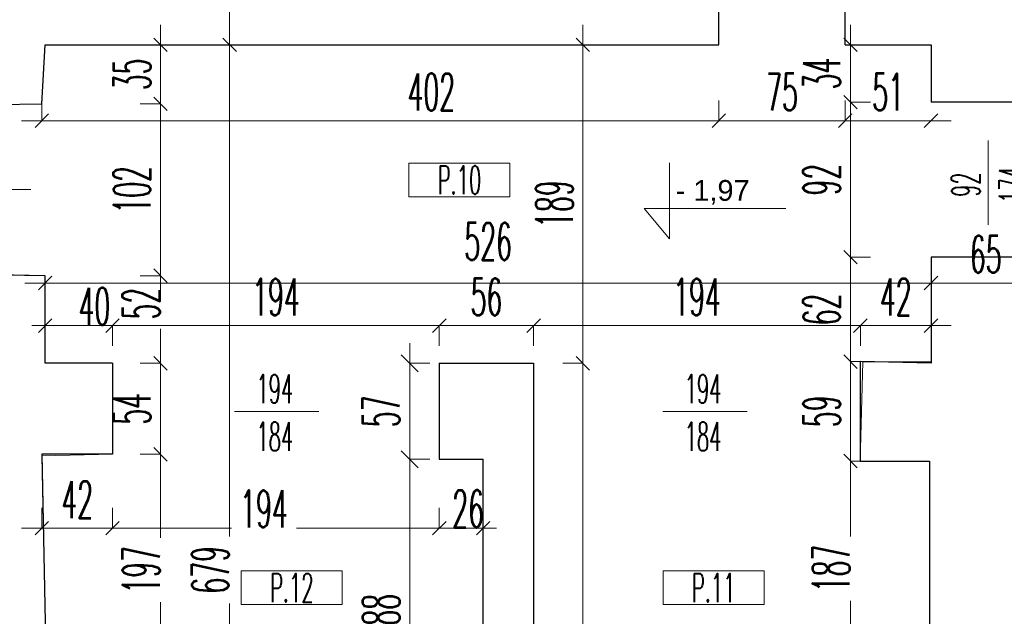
# Model space of a CAD drawing. Header units: millimetres. Extents: x -5207 to 173417, y -28809 to -6400.
# Tile 35 of 256: x -615 to -31, y -12500 to -12146. Entities that reach past the tile are written whole.
import ezdxf

# ---------------------------------------------------------------- set-up
doc = ezdxf.new("R2010")
doc.units = ezdxf.units.MM
for name, color, linetype, lineweight in [('mr_cienka', 4, 'Continuous', 13), ('mr_obliczanie_powierzchni', 4, 'Continuous', 15), ('mr_opis', 6, 'Continuous', 9), ('mr_otwory', 6, 'Continuous', 9), ('mr_wymiar', 3, 'Continuous', 9), ('mr_ściany', 7, 'Continuous', 30)]:
    doc.layers.add(name, color=color, linetype=linetype, lineweight=lineweight)
doc.styles.add('TABELKA', font='arial.ttf')
doc.styles.add('WYM', font='simplex.shx', dxfattribs={"width": 0.5})
doc.dimstyles.new('1do100', dxfattribs={"dimscale": 2, "dimtxt": 12, "dimasz": 5, "dimexe": 0, "dimexo": 0, "dimgap": 3, "dimtad": 1, "dimdec": 0, "dimrnd": 0.5, "dimdsep": 46, "dimtxsty": 'WYM', "dimblk": 'OBLIQUE', "dimcen": 1.2, "dimdle": 6, "dimclrd": 256, "dimclre": 250, "dimclrt": 4, "dimadec": 1, "dimazin": 0, "dimtfac": 1, "dimtdec": 0, "dimtix": 1, "dimtmove": 2, "dimatfit": 3, "dimldrblk": 'NONE', "dimfxl": 1, "dimfxlon": 1, "dimtolj": 1, "dimtzin": 0, "dimlwd": -1, "dimlwe": 0, "dimarcsym": 0})

# ---------------------------------------------------------------- blocks, each defined once
blk = doc.blocks.new('_Oblique')
at = {"color": 0, "linetype": 'ByBlock', "lineweight": -2}
blk.add_line((-0.5, -0.5), (0.5, 0.5), dxfattribs=at)
blk = doc.blocks.new('*D5580')
at = {"layer": 'Defpoints', "color": 0, "ltscale": 2, "transparency": 16777216}
for p in [(-490.82, -12070.27), (-490.82, -12161.27), (-490.82, -12161.27)]:
    blk.add_point(p, dxfattribs=at)
at = {"layer": 'mr_wymiar', "ltscale": 2, "transparency": 16777216}
blk.add_line((-490.82, -12058.27), (-490.82, -12173.27), dxfattribs=at)
at = {"layer": 'mr_wymiar', "color": 250, "lineweight": 0, "ltscale": 2, "transparency": 16777216}
for p, q in [((-490.82, -12070.27), (-490.82, -12070.27)), ((-490.82, -12161.27), (-490.82, -12161.27))]:
    blk.add_line(p, q, dxfattribs=at)
at = {"layer": 'mr_wymiar', "ltscale": 2, "transparency": 16777216, "xscale": 8, "yscale": 8, "zscale": 8}
for p, rotation in [((-490.82, -12070.27), 90), ((-490.82, -12161.27), 270)]:
    blk.add_blockref('_Oblique', p, dxfattribs=dict(at, rotation=rotation))
at = {"layer": 'mr_wymiar', "color": 4, "ltscale": 2, "transparency": 16777216, "insert": (-507.82, -12115.77), "char_height": 22, "attachment_point": 5, "rotation": 90, "style": 'WYM'}
blk.add_mtext('\\A1;91', dxfattribs=at)
blk = doc.blocks.new('_None')
blk = doc.blocks.new('*D5581')
at = {"layer": 'Defpoints', "color": 0, "ltscale": 2, "transparency": 16777216}
for p in [(-490.82, -12161.27), (-490.82, -12840.27), (-490.82, -12840.27)]:
    blk.add_point(p, dxfattribs=at)
at = {"layer": 'mr_wymiar', "ltscale": 2, "transparency": 16777216}
for p, q in [((-490.82, -12149.27), (-490.82, -12453)), ((-490.82, -12852.27), (-490.82, -12492.77))]:
    blk.add_line(p, q, dxfattribs=at)
at = {"layer": 'mr_wymiar', "color": 250, "lineweight": 0, "ltscale": 2, "transparency": 16777216}
for p, q in [((-490.82, -12161.27), (-490.82, -12161.27)), ((-490.82, -12840.27), (-490.82, -12840.27))]:
    blk.add_line(p, q, dxfattribs=at)
at = {"layer": 'mr_wymiar', "ltscale": 2, "transparency": 16777216, "xscale": 8, "yscale": 8, "zscale": 8}
for p, rotation in [((-490.82, -12161.27), 90), ((-490.82, -12840.27), 270)]:
    blk.add_blockref('_Oblique', p, dxfattribs=dict(at, rotation=rotation))
at = {"layer": 'mr_wymiar', "color": 4, "ltscale": 2, "transparency": 16777216, "insert": (-502.32, -12472.88), "char_height": 22, "attachment_point": 5, "rotation": 90, "style": 'WYM'}
blk.add_mtext('\\A1;679', dxfattribs=at)
blk = doc.blocks.new('*D5582')
at = {"layer": 'Defpoints', "color": 0, "ltscale": 2, "transparency": 16777216}
for p in [(-600.31, -12161.27), (-602.31, -12196.27), (-531.83, -12196.27)]:
    blk.add_point(p, dxfattribs=at)
at = {"layer": 'mr_wymiar', "ltscale": 2, "transparency": 16777216}
blk.add_line((-531.83, -12149.27), (-531.83, -12208.27), dxfattribs=at)
at = {"layer": 'mr_wymiar', "color": 250, "lineweight": 0, "ltscale": 2, "transparency": 16777216}
for p, q in [((-543.83, -12161.27), (-531.83, -12161.27)), ((-543.83, -12196.27), (-531.83, -12196.27))]:
    blk.add_line(p, q, dxfattribs=at)
at = {"layer": 'mr_wymiar', "ltscale": 2, "transparency": 16777216, "xscale": 8, "yscale": 8, "zscale": 8}
for p, rotation in [((-531.83, -12161.27), 90), ((-531.83, -12196.27), 270)]:
    blk.add_blockref('_Oblique', p, dxfattribs=dict(at, rotation=rotation))
at = {"layer": 'mr_wymiar', "color": 4, "ltscale": 2, "transparency": 16777216, "insert": (-548.83, -12178.77), "char_height": 22, "attachment_point": 5, "rotation": 90, "style": 'WYM'}
blk.add_mtext('\\A1;35', dxfattribs=at)
blk = doc.blocks.new('*D5583')
at = {"layer": 'Defpoints', "color": 0, "ltscale": 2, "transparency": 16777216}
for p in [(-602.31, -12196.27), (-600.31, -12298.27), (-531.83, -12298.27)]:
    blk.add_point(p, dxfattribs=at)
at = {"layer": 'mr_wymiar', "ltscale": 2, "transparency": 16777216}
blk.add_line((-531.83, -12184.27), (-531.83, -12310.27), dxfattribs=at)
at = {"layer": 'mr_wymiar', "color": 250, "lineweight": 0, "ltscale": 2, "transparency": 16777216}
for p, q in [((-543.83, -12196.27), (-531.83, -12196.27)), ((-543.83, -12298.27), (-531.83, -12298.27))]:
    blk.add_line(p, q, dxfattribs=at)
at = {"layer": 'mr_wymiar', "ltscale": 2, "transparency": 16777216, "xscale": 8, "yscale": 8, "zscale": 8}
for p, rotation in [((-531.83, -12196.27), 90), ((-531.83, -12298.27), 270)]:
    blk.add_blockref('_Oblique', p, dxfattribs=dict(at, rotation=rotation))
at = {"layer": 'mr_wymiar', "color": 4, "ltscale": 2, "transparency": 16777216, "insert": (-548.83, -12247.27), "char_height": 22, "attachment_point": 5, "rotation": 90, "style": 'WYM'}
blk.add_mtext('\\A1;102', dxfattribs=at)
blk = doc.blocks.new('*D5584')
at = {"layer": 'Defpoints', "color": 0, "ltscale": 2, "transparency": 16777216}
for p in [(-600.31, -12298.27), (-600.31, -12350.27), (-531.83, -12350.27)]:
    blk.add_point(p, dxfattribs=at)
at = {"layer": 'mr_wymiar', "ltscale": 2, "transparency": 16777216}
for p, q in [((-531.83, -12286.27), (-531.83, -12299.93)), ((-531.83, -12362.27), (-531.83, -12329.74))]:
    blk.add_line(p, q, dxfattribs=at)
at = {"layer": 'mr_wymiar', "color": 250, "lineweight": 0, "ltscale": 2, "transparency": 16777216}
for p, q in [((-543.83, -12298.27), (-531.83, -12298.27)), ((-543.83, -12350.27), (-531.83, -12350.27))]:
    blk.add_line(p, q, dxfattribs=at)
at = {"layer": 'mr_wymiar', "ltscale": 2, "transparency": 16777216, "xscale": 8, "yscale": 8, "zscale": 8}
for p, rotation in [((-531.83, -12298.27), 90), ((-531.83, -12350.27), 270)]:
    blk.add_blockref('_Oblique', p, dxfattribs=dict(at, rotation=rotation))
at = {"layer": 'mr_wymiar', "color": 4, "ltscale": 2, "transparency": 16777216, "insert": (-543.33, -12314.84), "char_height": 22, "attachment_point": 5, "rotation": 90, "style": 'WYM'}
blk.add_mtext('\\A1;52', dxfattribs=at)
blk = doc.blocks.new('*D5585')
at = {"layer": 'Defpoints', "color": 0, "ltscale": 2, "transparency": 16777216}
for p in [(-560.31, -12350.27), (-560.31, -12404.27), (-531.83, -12404.27)]:
    blk.add_point(p, dxfattribs=at)
at = {"layer": 'mr_wymiar', "ltscale": 2, "transparency": 16777216}
blk.add_line((-531.83, -12338.27), (-531.83, -12416.27), dxfattribs=at)
at = {"layer": 'mr_wymiar', "color": 250, "lineweight": 0, "ltscale": 2, "transparency": 16777216}
for p, q in [((-543.83, -12350.27), (-531.83, -12350.27)), ((-543.83, -12404.27), (-531.83, -12404.27))]:
    blk.add_line(p, q, dxfattribs=at)
at = {"layer": 'mr_wymiar', "ltscale": 2, "transparency": 16777216, "xscale": 8, "yscale": 8, "zscale": 8}
for p, rotation in [((-531.83, -12350.27), 90), ((-531.83, -12404.27), 270)]:
    blk.add_blockref('_Oblique', p, dxfattribs=dict(at, rotation=rotation))
at = {"layer": 'mr_wymiar', "color": 4, "ltscale": 2, "transparency": 16777216, "insert": (-548.83, -12377.27), "char_height": 22, "attachment_point": 5, "rotation": 90, "style": 'WYM'}
blk.add_mtext('\\A1;54', dxfattribs=at)
blk = doc.blocks.new('*D5586')
at = {"layer": 'Defpoints', "color": 0, "ltscale": 2, "transparency": 16777216}
for p in [(-560.31, -12404.27), (-560.31, -12601.27), (-531.83, -12601.27)]:
    blk.add_point(p, dxfattribs=at)
at = {"layer": 'mr_wymiar', "ltscale": 2, "transparency": 16777216}
for p, q in [((-531.83, -12392.27), (-531.83, -12453.79)), ((-531.83, -12613.27), (-531.83, -12491.98))]:
    blk.add_line(p, q, dxfattribs=at)
at = {"layer": 'mr_wymiar', "color": 250, "lineweight": 0, "ltscale": 2, "transparency": 16777216}
for p, q in [((-543.83, -12404.27), (-531.83, -12404.27)), ((-543.83, -12601.27), (-531.83, -12601.27))]:
    blk.add_line(p, q, dxfattribs=at)
at = {"layer": 'mr_wymiar', "ltscale": 2, "transparency": 16777216, "xscale": 8, "yscale": 8, "zscale": 8}
for p, rotation in [((-531.83, -12404.27), 90), ((-531.83, -12601.27), 270)]:
    blk.add_blockref('_Oblique', p, dxfattribs=dict(at, rotation=rotation))
at = {"layer": 'mr_wymiar', "color": 4, "ltscale": 2, "transparency": 16777216, "insert": (-543.33, -12472.88), "char_height": 22, "attachment_point": 5, "rotation": 90, "style": 'WYM'}
blk.add_mtext('\\A1;197', dxfattribs=at)
blk = doc.blocks.new('*D5594')
at = {"layer": 'Defpoints', "color": 0, "ltscale": 2, "transparency": 16777216}
for p in [(-200.31, -12161.27), (-310.31, -12350.27), (-281.03, -12350.27)]:
    blk.add_point(p, dxfattribs=at)
at = {"layer": 'mr_wymiar', "ltscale": 2, "transparency": 16777216}
blk.add_line((-281.03, -12149.27), (-281.03, -12362.27), dxfattribs=at)
at = {"layer": 'mr_wymiar', "color": 250, "lineweight": 0, "ltscale": 2, "transparency": 16777216}
for p, q in [((-269.03, -12161.27), (-281.03, -12161.27)), ((-293.03, -12350.27), (-281.03, -12350.27))]:
    blk.add_line(p, q, dxfattribs=at)
at = {"layer": 'mr_wymiar', "ltscale": 2, "transparency": 16777216, "xscale": 8, "yscale": 8, "zscale": 8}
for p, rotation in [((-281.03, -12161.27), 90), ((-281.03, -12350.27), 270)]:
    blk.add_blockref('_Oblique', p, dxfattribs=dict(at, rotation=rotation))
at = {"layer": 'mr_wymiar', "color": 4, "ltscale": 2, "transparency": 16777216, "insert": (-298.03, -12255.77), "char_height": 22, "attachment_point": 5, "rotation": 90, "style": 'WYM'}
blk.add_mtext('\\A1;189', dxfattribs=at)
blk = doc.blocks.new('*D5595')
at = {"layer": 'Defpoints', "color": 0, "ltscale": 2, "transparency": 16777216}
for p in [(-310.31, -12350.27), (-310.31, -12840.27), (-281.03, -12840.27)]:
    blk.add_point(p, dxfattribs=at)
at = {"layer": 'mr_wymiar', "ltscale": 2, "transparency": 16777216}
blk.add_line((-281.03, -12338.27), (-281.03, -12852.27), dxfattribs=at)
at = {"layer": 'mr_wymiar', "color": 250, "lineweight": 0, "ltscale": 2, "transparency": 16777216}
for p, q in [((-293.03, -12350.27), (-281.03, -12350.27)), ((-293.03, -12840.27), (-281.03, -12840.27))]:
    blk.add_line(p, q, dxfattribs=at)
at = {"layer": 'mr_wymiar', "ltscale": 2, "transparency": 16777216, "xscale": 8, "yscale": 8, "zscale": 8}
for p, rotation in [((-281.03, -12350.27), 90), ((-281.03, -12840.27), 270)]:
    blk.add_blockref('_Oblique', p, dxfattribs=dict(at, rotation=rotation))
at = {"layer": 'mr_wymiar', "color": 4, "ltscale": 2, "transparency": 16777216, "insert": (-298.03, -12595.27), "char_height": 22, "attachment_point": 5, "rotation": 90, "style": 'WYM'}
blk.add_mtext('\\A1;490', dxfattribs=at)
blk = doc.blocks.new('*D5596')
at = {"layer": 'Defpoints', "color": 0, "ltscale": 2, "transparency": 16777216}
for p in [(-79.78, -12161.27), (-122.2, -12195.27), (-79.78, -12195.27)]:
    blk.add_point(p, dxfattribs=at)
at = {"layer": 'mr_wymiar', "ltscale": 2, "transparency": 16777216}
blk.add_line((-122.2, -12149.27), (-122.2, -12207.27), dxfattribs=at)
at = {"layer": 'mr_wymiar', "color": 250, "lineweight": 0, "ltscale": 2, "transparency": 16777216}
for p, q in [((-110.2, -12161.27), (-122.2, -12161.27)), ((-110.2, -12195.27), (-122.2, -12195.27))]:
    blk.add_line(p, q, dxfattribs=at)
at = {"layer": 'mr_wymiar', "ltscale": 2, "transparency": 16777216, "xscale": 8, "yscale": 8, "zscale": 8}
for p, rotation in [((-122.2, -12161.27), 90), ((-122.2, -12195.27), 270)]:
    blk.add_blockref('_Oblique', p, dxfattribs=dict(at, rotation=rotation))
at = {"layer": 'mr_wymiar', "color": 4, "ltscale": 2, "transparency": 16777216, "insert": (-139.2, -12178.27), "char_height": 22, "attachment_point": 5, "rotation": 90, "style": 'WYM'}
blk.add_mtext('\\A1;34', dxfattribs=at)
blk = doc.blocks.new('*D5597')
at = {"layer": 'Defpoints', "color": 0, "ltscale": 2, "transparency": 16777216}
for p in [(-79.78, -12195.27), (-122.2, -12287.27), (-79.78, -12287.27)]:
    blk.add_point(p, dxfattribs=at)
at = {"layer": 'mr_wymiar', "ltscale": 2, "transparency": 16777216}
blk.add_line((-122.2, -12183.27), (-122.2, -12299.27), dxfattribs=at)
at = {"layer": 'mr_wymiar', "color": 250, "lineweight": 0, "ltscale": 2, "transparency": 16777216}
for p, q in [((-110.2, -12195.27), (-122.2, -12195.27)), ((-110.2, -12287.27), (-122.2, -12287.27))]:
    blk.add_line(p, q, dxfattribs=at)
at = {"layer": 'mr_wymiar', "ltscale": 2, "transparency": 16777216, "xscale": 8, "yscale": 8, "zscale": 8}
for p, rotation in [((-122.2, -12195.27), 90), ((-122.2, -12287.27), 270)]:
    blk.add_blockref('_Oblique', p, dxfattribs=dict(at, rotation=rotation))
at = {"layer": 'mr_wymiar', "color": 4, "ltscale": 2, "transparency": 16777216, "insert": (-139.2, -12241.27), "char_height": 22, "attachment_point": 5, "rotation": 90, "style": 'WYM'}
blk.add_mtext('\\A1;92', dxfattribs=at)
blk = doc.blocks.new('*D5598')
at = {"layer": 'Defpoints', "color": 0, "ltscale": 2, "transparency": 16777216}
for p in [(-74.31, -12287.27), (-122.2, -12349.27), (-116.31, -12349.27)]:
    blk.add_point(p, dxfattribs=at)
at = {"layer": 'mr_wymiar', "ltscale": 2, "transparency": 16777216}
blk.add_line((-122.2, -12275.27), (-122.2, -12361.27), dxfattribs=at)
at = {"layer": 'mr_wymiar', "color": 250, "lineweight": 0, "ltscale": 2, "transparency": 16777216}
for p, q in [((-110.2, -12287.27), (-122.2, -12287.27)), ((-116.31, -12349.27), (-122.2, -12349.27))]:
    blk.add_line(p, q, dxfattribs=at)
at = {"layer": 'mr_wymiar', "ltscale": 2, "transparency": 16777216, "xscale": 8, "yscale": 8, "zscale": 8}
for p, rotation in [((-122.2, -12287.27), 90), ((-122.2, -12349.27), 270)]:
    blk.add_blockref('_Oblique', p, dxfattribs=dict(at, rotation=rotation))
at = {"layer": 'mr_wymiar', "color": 4, "ltscale": 2, "transparency": 16777216, "insert": (-139.2, -12318.27), "char_height": 22, "attachment_point": 5, "rotation": 90, "style": 'WYM'}
blk.add_mtext('\\A1;62', dxfattribs=at)
blk = doc.blocks.new('*D5599')
at = {"layer": 'Defpoints', "color": 0, "ltscale": 2, "transparency": 16777216}
for p in [(-116.31, -12349.27), (-122.2, -12408.27), (-87.72, -12408.27)]:
    blk.add_point(p, dxfattribs=at)
at = {"layer": 'mr_wymiar', "ltscale": 2, "transparency": 16777216}
blk.add_line((-122.2, -12337.27), (-122.2, -12420.27), dxfattribs=at)
at = {"layer": 'mr_wymiar', "color": 250, "lineweight": 0, "ltscale": 2, "transparency": 16777216}
for p, q in [((-116.31, -12349.27), (-122.2, -12349.27)), ((-110.2, -12408.27), (-122.2, -12408.27))]:
    blk.add_line(p, q, dxfattribs=at)
at = {"layer": 'mr_wymiar', "ltscale": 2, "transparency": 16777216, "xscale": 8, "yscale": 8, "zscale": 8}
for p, rotation in [((-122.2, -12349.27), 90), ((-122.2, -12408.27), 270)]:
    blk.add_blockref('_Oblique', p, dxfattribs=dict(at, rotation=rotation))
at = {"layer": 'mr_wymiar', "color": 4, "ltscale": 2, "transparency": 16777216, "insert": (-139.2, -12378.77), "char_height": 22, "attachment_point": 5, "rotation": 90, "style": 'WYM'}
blk.add_mtext('\\A1;59', dxfattribs=at)
blk = doc.blocks.new('*D5600')
at = {"layer": 'Defpoints', "color": 0, "ltscale": 2, "transparency": 16777216}
for p in [(-87.72, -12408.27), (-122.2, -12595.27), (-87.72, -12595.27)]:
    blk.add_point(p, dxfattribs=at)
at = {"layer": 'mr_wymiar', "ltscale": 2, "transparency": 16777216}
for p, q in [((-122.2, -12396.27), (-122.2, -12452.98)), ((-122.2, -12607.27), (-122.2, -12491.17))]:
    blk.add_line(p, q, dxfattribs=at)
at = {"layer": 'mr_wymiar', "color": 250, "lineweight": 0, "ltscale": 2, "transparency": 16777216}
for p, q in [((-110.2, -12408.27), (-122.2, -12408.27)), ((-110.2, -12595.27), (-122.2, -12595.27))]:
    blk.add_line(p, q, dxfattribs=at)
at = {"layer": 'mr_wymiar', "ltscale": 2, "transparency": 16777216, "xscale": 8, "yscale": 8, "zscale": 8}
for p, rotation in [((-122.2, -12408.27), 90), ((-122.2, -12595.27), 270)]:
    blk.add_blockref('_Oblique', p, dxfattribs=dict(at, rotation=rotation))
at = {"layer": 'mr_wymiar', "color": 4, "ltscale": 2, "transparency": 16777216, "insert": (-133.7, -12472.07), "char_height": 22, "attachment_point": 5, "rotation": 90, "style": 'WYM'}
blk.add_mtext('\\A1;187', dxfattribs=at)
blk = doc.blocks.new('*D5603')
at = {"layer": 'Defpoints', "color": 0, "ltscale": 2, "transparency": 16777216}
for p in [(-602.31, -12404.27), (-560.31, -12404.27), (-560.31, -12448.15)]:
    blk.add_point(p, dxfattribs=at)
at = {"layer": 'mr_wymiar', "color": 250, "lineweight": 0, "ltscale": 2, "transparency": 16777216}
for p, q in [((-602.31, -12436.15), (-602.31, -12448.15)), ((-560.31, -12436.15), (-560.31, -12448.15))]:
    blk.add_line(p, q, dxfattribs=at)
at = {"layer": 'mr_wymiar', "ltscale": 2, "transparency": 16777216}
blk.add_line((-614.31, -12448.15), (-548.31, -12448.15), dxfattribs=at)
at = {"layer": 'mr_wymiar', "ltscale": 2, "transparency": 16777216, "xscale": 8, "yscale": 8, "zscale": 8, "rotation": 180}
blk.add_blockref('_Oblique', (-602.31, -12448.15), dxfattribs=at)
at = {"layer": 'mr_wymiar', "ltscale": 2, "transparency": 16777216, "xscale": 8, "yscale": 8, "zscale": 8}
blk.add_blockref('_Oblique', (-560.31, -12448.15), dxfattribs=at)
at = {"layer": 'mr_wymiar', "color": 4, "ltscale": 2, "transparency": 16777216, "insert": (-581.31, -12431.15), "char_height": 22, "attachment_point": 5, "style": 'WYM'}
blk.add_mtext('\\A1;42', dxfattribs=at)
blk = doc.blocks.new('*D5604')
at = {"layer": 'Defpoints', "color": 0, "ltscale": 2, "transparency": 16777216}
for p in [(-560.31, -12404.27), (-366.31, -12407.27), (-366.31, -12448.15)]:
    blk.add_point(p, dxfattribs=at)
at = {"layer": 'mr_wymiar', "color": 250, "lineweight": 0, "ltscale": 2, "transparency": 16777216}
for p, q in [((-560.31, -12436.15), (-560.31, -12448.15)), ((-366.31, -12436.15), (-366.31, -12448.15))]:
    blk.add_line(p, q, dxfattribs=at)
at = {"layer": 'mr_wymiar', "ltscale": 2, "transparency": 16777216}
for p, q in [((-572.31, -12448.15), (-489.76, -12448.15)), ((-354.31, -12448.15), (-451.04, -12448.15))]:
    blk.add_line(p, q, dxfattribs=at)
at = {"layer": 'mr_wymiar', "ltscale": 2, "transparency": 16777216, "xscale": 8, "yscale": 8, "zscale": 8, "rotation": 180}
blk.add_blockref('_Oblique', (-560.31, -12448.15), dxfattribs=at)
at = {"layer": 'mr_wymiar', "ltscale": 2, "transparency": 16777216, "xscale": 8, "yscale": 8, "zscale": 8}
blk.add_blockref('_Oblique', (-366.31, -12448.15), dxfattribs=at)
at = {"layer": 'mr_wymiar', "color": 4, "ltscale": 2, "transparency": 16777216, "insert": (-470.4, -12436.65), "char_height": 22, "attachment_point": 5, "style": 'WYM'}
blk.add_mtext('\\A1;194', dxfattribs=at)
blk = doc.blocks.new('*D5605')
at = {"layer": 'Defpoints', "color": 0, "ltscale": 2, "transparency": 16777216}
for p in [(-366.31, -12407.27), (-340.31, -12407.27), (-340.31, -12448.15)]:
    blk.add_point(p, dxfattribs=at)
at = {"layer": 'mr_wymiar', "color": 250, "lineweight": 0, "ltscale": 2, "transparency": 16777216}
for p, q in [((-366.31, -12436.15), (-366.31, -12448.15)), ((-340.31, -12436.15), (-340.31, -12448.15))]:
    blk.add_line(p, q, dxfattribs=at)
at = {"layer": 'mr_wymiar', "ltscale": 2, "transparency": 16777216}
for p, q in [((-366.31, -12448.15), (-374.31, -12448.15)), ((-366.31, -12448.15), (-340.31, -12448.15)), ((-340.31, -12448.15), (-332.31, -12448.15))]:
    blk.add_line(p, q, dxfattribs=at)
at = {"layer": 'mr_wymiar', "ltscale": 2, "transparency": 16777216, "xscale": 8, "yscale": 8, "zscale": 8}
blk.add_blockref('_Oblique', (-366.31, -12448.15), dxfattribs=at)
at = {"layer": 'mr_wymiar', "ltscale": 2, "transparency": 16777216, "xscale": 8, "yscale": 8, "zscale": 8, "rotation": 180}
blk.add_blockref('_Oblique', (-340.31, -12448.15), dxfattribs=at)
at = {"layer": 'mr_wymiar', "color": 4, "ltscale": 2, "transparency": 16777216, "insert": (-349.18, -12436.65), "char_height": 22, "attachment_point": 5, "style": 'WYM'}
blk.add_mtext('\\A1;26', dxfattribs=at)
blk = doc.blocks.new('*D5624')
at = {"layer": 'Defpoints', "color": 0, "ltscale": 2, "transparency": 16777216}
for p in [(-600.31, -12302.61), (-74.31, -12302.61), (-74.31, -12302.61)]:
    blk.add_point(p, dxfattribs=at)
at = {"layer": 'mr_wymiar', "ltscale": 2, "transparency": 16777216}
blk.add_line((-612.31, -12302.61), (-62.31, -12302.61), dxfattribs=at)
at = {"layer": 'mr_wymiar', "ltscale": 2, "transparency": 16777216, "xscale": 8, "yscale": 8, "zscale": 8, "rotation": 180}
blk.add_blockref('_Oblique', (-600.31, -12302.61), dxfattribs=at)
at = {"layer": 'mr_wymiar', "ltscale": 2, "transparency": 16777216, "xscale": 8, "yscale": 8, "zscale": 8}
blk.add_blockref('_Oblique', (-74.31, -12302.61), dxfattribs=at)
at = {"layer": 'mr_wymiar', "color": 4, "ltscale": 2, "transparency": 16777216, "insert": (-337.31, -12277.95), "char_height": 22, "attachment_point": 5, "style": 'WYM'}
blk.add_mtext('\\A1;526', dxfattribs=at)
blk = doc.blocks.new('*D5625')
at = {"layer": 'Defpoints', "color": 0, "ltscale": 2, "transparency": 16777216}
for p in [(-74.31, -12302.61), (-9.31, -12302.61), (-9.31, -12302.61)]:
    blk.add_point(p, dxfattribs=at)
at = {"layer": 'mr_wymiar', "ltscale": 2, "transparency": 16777216}
blk.add_line((-86.31, -12302.61), (2.69, -12302.61), dxfattribs=at)
at = {"layer": 'mr_wymiar', "ltscale": 2, "transparency": 16777216, "xscale": 8, "yscale": 8, "zscale": 8, "rotation": 180}
blk.add_blockref('_Oblique', (-74.31, -12302.61), dxfattribs=at)
at = {"layer": 'mr_wymiar', "ltscale": 2, "transparency": 16777216, "xscale": 8, "yscale": 8, "zscale": 8}
blk.add_blockref('_Oblique', (-9.31, -12302.61), dxfattribs=at)
at = {"layer": 'mr_wymiar', "color": 4, "ltscale": 2, "transparency": 16777216, "insert": (-41.81, -12285.61), "char_height": 22, "attachment_point": 5, "style": 'WYM'}
blk.add_mtext('\\A1;65', dxfattribs=at)
blk = doc.blocks.new('*D5413')
at = {"layer": 'Defpoints', "color": 0, "ltscale": 2, "transparency": 16777216}
for p in [(-560.31, -12327.89), (-600.31, -12340.24), (-560.31, -12340.24)]:
    blk.add_point(p, dxfattribs=at)
at = {"layer": 'mr_wymiar', "ltscale": 2, "transparency": 16777216}
for p, q in [((-600.31, -12327.89), (-608.31, -12327.89)), ((-600.31, -12327.89), (-560.31, -12327.89)), ((-560.31, -12327.89), (-552.31, -12327.89))]:
    blk.add_line(p, q, dxfattribs=at)
at = {"layer": 'mr_wymiar', "color": 250, "lineweight": 0, "ltscale": 2, "transparency": 16777216}
for p, q in [((-600.31, -12339.89), (-600.31, -12327.89)), ((-560.31, -12339.89), (-560.31, -12327.89))]:
    blk.add_line(p, q, dxfattribs=at)
at = {"layer": 'mr_wymiar', "ltscale": 2, "transparency": 16777216, "xscale": 8, "yscale": 8, "zscale": 8}
blk.add_blockref('_Oblique', (-600.31, -12327.89), dxfattribs=at)
at = {"layer": 'mr_wymiar', "ltscale": 2, "transparency": 16777216, "xscale": 8, "yscale": 8, "zscale": 8, "rotation": 180}
blk.add_blockref('_Oblique', (-560.31, -12327.89), dxfattribs=at)
at = {"layer": 'mr_wymiar', "color": 4, "ltscale": 2, "transparency": 16777216, "insert": (-571.1, -12316.39), "char_height": 22, "attachment_point": 5, "style": 'WYM'}
blk.add_mtext('\\A1;40', dxfattribs=at)
blk = doc.blocks.new('*D5414')
at = {"layer": 'Defpoints', "color": 0, "ltscale": 2, "transparency": 16777216}
for p in [(-366.31, -12327.89), (-560.31, -12340.24), (-366.31, -12340.24)]:
    blk.add_point(p, dxfattribs=at)
at = {"layer": 'mr_wymiar', "ltscale": 2, "transparency": 16777216}
blk.add_line((-572.31, -12327.89), (-354.31, -12327.89), dxfattribs=at)
at = {"layer": 'mr_wymiar', "color": 250, "lineweight": 0, "ltscale": 2, "transparency": 16777216}
for p, q in [((-560.31, -12339.89), (-560.31, -12327.89)), ((-366.31, -12339.89), (-366.31, -12327.89))]:
    blk.add_line(p, q, dxfattribs=at)
at = {"layer": 'mr_wymiar', "ltscale": 2, "transparency": 16777216, "xscale": 8, "yscale": 8, "zscale": 8, "rotation": 180}
blk.add_blockref('_Oblique', (-560.31, -12327.89), dxfattribs=at)
at = {"layer": 'mr_wymiar', "ltscale": 2, "transparency": 16777216, "xscale": 8, "yscale": 8, "zscale": 8}
blk.add_blockref('_Oblique', (-366.31, -12327.89), dxfattribs=at)
at = {"layer": 'mr_wymiar', "color": 4, "ltscale": 2, "transparency": 16777216, "insert": (-463.31, -12310.89), "char_height": 22, "attachment_point": 5, "style": 'WYM'}
blk.add_mtext('\\A1;194', dxfattribs=at)
blk = doc.blocks.new('*D5415')
at = {"layer": 'Defpoints', "color": 0, "ltscale": 2, "transparency": 16777216}
for p in [(-310.31, -12327.89), (-366.31, -12340.24), (-310.31, -12340.24)]:
    blk.add_point(p, dxfattribs=at)
at = {"layer": 'mr_wymiar', "ltscale": 2, "transparency": 16777216}
blk.add_line((-378.31, -12327.89), (-298.31, -12327.89), dxfattribs=at)
at = {"layer": 'mr_wymiar', "color": 250, "lineweight": 0, "ltscale": 2, "transparency": 16777216}
for p, q in [((-366.31, -12339.89), (-366.31, -12327.89)), ((-310.31, -12339.89), (-310.31, -12327.89))]:
    blk.add_line(p, q, dxfattribs=at)
at = {"layer": 'mr_wymiar', "ltscale": 2, "transparency": 16777216, "xscale": 8, "yscale": 8, "zscale": 8, "rotation": 180}
blk.add_blockref('_Oblique', (-366.31, -12327.89), dxfattribs=at)
at = {"layer": 'mr_wymiar', "ltscale": 2, "transparency": 16777216, "xscale": 8, "yscale": 8, "zscale": 8}
blk.add_blockref('_Oblique', (-310.31, -12327.89), dxfattribs=at)
at = {"layer": 'mr_wymiar', "color": 4, "ltscale": 2, "transparency": 16777216, "insert": (-338.31, -12310.89), "char_height": 22, "attachment_point": 5, "style": 'WYM'}
blk.add_mtext('\\A1;56', dxfattribs=at)
blk = doc.blocks.new('*D5416')
at = {"layer": 'Defpoints', "color": 0, "ltscale": 2, "transparency": 16777216}
for p in [(-116.31, -12327.89), (-310.31, -12340.24), (-116.31, -12340.24)]:
    blk.add_point(p, dxfattribs=at)
at = {"layer": 'mr_wymiar', "ltscale": 2, "transparency": 16777216}
blk.add_line((-322.31, -12327.89), (-104.31, -12327.89), dxfattribs=at)
at = {"layer": 'mr_wymiar', "color": 250, "lineweight": 0, "ltscale": 2, "transparency": 16777216}
for p, q in [((-310.31, -12339.89), (-310.31, -12327.89)), ((-116.31, -12339.89), (-116.31, -12327.89))]:
    blk.add_line(p, q, dxfattribs=at)
at = {"layer": 'mr_wymiar', "ltscale": 2, "transparency": 16777216, "xscale": 8, "yscale": 8, "zscale": 8, "rotation": 180}
blk.add_blockref('_Oblique', (-310.31, -12327.89), dxfattribs=at)
at = {"layer": 'mr_wymiar', "ltscale": 2, "transparency": 16777216, "xscale": 8, "yscale": 8, "zscale": 8}
blk.add_blockref('_Oblique', (-116.31, -12327.89), dxfattribs=at)
at = {"layer": 'mr_wymiar', "color": 4, "ltscale": 2, "transparency": 16777216, "insert": (-213.31, -12310.89), "char_height": 22, "attachment_point": 5, "style": 'WYM'}
blk.add_mtext('\\A1;194', dxfattribs=at)
blk = doc.blocks.new('*D5417')
at = {"layer": 'Defpoints', "color": 0, "ltscale": 2, "transparency": 16777216}
for p in [(-74.31, -12327.89), (-116.31, -12340.24), (-74.31, -12340.24)]:
    blk.add_point(p, dxfattribs=at)
at = {"layer": 'mr_wymiar', "ltscale": 2, "transparency": 16777216}
blk.add_line((-128.31, -12327.89), (-62.31, -12327.89), dxfattribs=at)
at = {"layer": 'mr_wymiar', "color": 250, "lineweight": 0, "ltscale": 2, "transparency": 16777216}
for p, q in [((-116.31, -12339.89), (-116.31, -12327.89)), ((-74.31, -12339.89), (-74.31, -12327.89))]:
    blk.add_line(p, q, dxfattribs=at)
at = {"layer": 'mr_wymiar', "ltscale": 2, "transparency": 16777216, "xscale": 8, "yscale": 8, "zscale": 8, "rotation": 180}
blk.add_blockref('_Oblique', (-116.31, -12327.89), dxfattribs=at)
at = {"layer": 'mr_wymiar', "ltscale": 2, "transparency": 16777216, "xscale": 8, "yscale": 8, "zscale": 8}
blk.add_blockref('_Oblique', (-74.31, -12327.89), dxfattribs=at)
at = {"layer": 'mr_wymiar', "color": 4, "ltscale": 2, "transparency": 16777216, "insert": (-95.31, -12310.89), "char_height": 22, "attachment_point": 5, "style": 'WYM'}
blk.add_mtext('\\A1;42', dxfattribs=at)
blk = doc.blocks.new('*D5418')
at = {"layer": 'Defpoints', "color": 0, "ltscale": 2, "transparency": 16777216}
for p in [(-200.31, -12161.27), (-602.31, -12196.27), (-200.31, -12206.28)]:
    blk.add_point(p, dxfattribs=at)
at = {"layer": 'mr_wymiar', "color": 250, "lineweight": 0, "ltscale": 2, "transparency": 16777216}
for p, q in [((-200.31, -12194.28), (-200.31, -12206.28)), ((-602.31, -12196.27), (-602.31, -12206.28))]:
    blk.add_line(p, q, dxfattribs=at)
at = {"layer": 'mr_wymiar', "ltscale": 2, "transparency": 16777216}
blk.add_line((-614.31, -12206.28), (-188.31, -12206.28), dxfattribs=at)
at = {"layer": 'mr_wymiar', "ltscale": 2, "transparency": 16777216, "xscale": 8, "yscale": 8, "zscale": 8, "rotation": 180}
blk.add_blockref('_Oblique', (-602.31, -12206.28), dxfattribs=at)
at = {"layer": 'mr_wymiar', "ltscale": 2, "transparency": 16777216, "xscale": 8, "yscale": 8, "zscale": 8}
blk.add_blockref('_Oblique', (-200.31, -12206.28), dxfattribs=at)
at = {"layer": 'mr_wymiar', "color": 4, "ltscale": 2, "transparency": 16777216, "insert": (-371.07, -12189.26), "char_height": 22, "attachment_point": 5, "style": 'WYM'}
blk.add_mtext('\\A1;402', dxfattribs=at)
blk = doc.blocks.new('*D5419')
at = {"layer": 'Defpoints', "color": 0, "ltscale": 2, "transparency": 16777216}
for p in [(-200.31, -12161.27), (-125.31, -12161.27), (-125.31, -12206.28)]:
    blk.add_point(p, dxfattribs=at)
at = {"layer": 'mr_wymiar', "color": 250, "lineweight": 0, "ltscale": 2, "transparency": 16777216}
for p, q in [((-200.31, -12194.28), (-200.31, -12206.28)), ((-125.31, -12194.28), (-125.31, -12206.28))]:
    blk.add_line(p, q, dxfattribs=at)
at = {"layer": 'mr_wymiar', "ltscale": 2, "transparency": 16777216}
blk.add_line((-212.31, -12206.28), (-113.31, -12206.28), dxfattribs=at)
at = {"layer": 'mr_wymiar', "ltscale": 2, "transparency": 16777216, "xscale": 8, "yscale": 8, "zscale": 8, "rotation": 180}
blk.add_blockref('_Oblique', (-200.31, -12206.28), dxfattribs=at)
at = {"layer": 'mr_wymiar', "ltscale": 2, "transparency": 16777216, "xscale": 8, "yscale": 8, "zscale": 8}
blk.add_blockref('_Oblique', (-125.31, -12206.28), dxfattribs=at)
at = {"layer": 'mr_wymiar', "color": 4, "ltscale": 2, "transparency": 16777216, "insert": (-162.81, -12189.28), "char_height": 22, "attachment_point": 5, "style": 'WYM'}
blk.add_mtext('\\A1;75', dxfattribs=at)
blk = doc.blocks.new('*D5420')
at = {"layer": 'Defpoints', "color": 0, "ltscale": 2, "transparency": 16777216}
for p in [(-125.31, -12206.28), (-74.31, -12206.28), (-74.31, -12206.28)]:
    blk.add_point(p, dxfattribs=at)
at = {"layer": 'mr_wymiar', "ltscale": 2, "transparency": 16777216}
blk.add_line((-137.31, -12206.28), (-62.31, -12206.28), dxfattribs=at)
at = {"layer": 'mr_wymiar', "ltscale": 2, "transparency": 16777216, "xscale": 8, "yscale": 8, "zscale": 8, "rotation": 180}
blk.add_blockref('_Oblique', (-125.31, -12206.28), dxfattribs=at)
at = {"layer": 'mr_wymiar', "ltscale": 2, "transparency": 16777216, "xscale": 8, "yscale": 8, "zscale": 8}
blk.add_blockref('_Oblique', (-74.31, -12206.28), dxfattribs=at)
at = {"layer": 'mr_wymiar', "color": 4, "ltscale": 2, "transparency": 16777216, "insert": (-99.81, -12189.28), "char_height": 22, "attachment_point": 5, "style": 'WYM'}
blk.add_mtext('\\A1;51', dxfattribs=at)
blk = doc.blocks.new('KOTA')
at = {"color": 0}
for p, q in [((0, 0), (0, 50)), ((-16.57, 20), (76.79, 20)), ((-16.57, 20), (0, 0))]:
    blk.add_line(p, q, dxfattribs=at)
at = {"color": 0, "style": 'TABELKA', "flags": 4}
blk.add_attdef('POZIOM', (1.41, 25), '', height=13.67, rotation=360, dxfattribs=at)
blk = doc.blocks.new('*D5749')
at = {"layer": 'Defpoints', "color": 0, "transparency": 16777216}
for p in [(-383.88, -12350.27), (-366.31, -12350.27), (-366.31, -12407.27)]:
    blk.add_point(p, dxfattribs=at)
at = {"layer": 'mr_wymiar', "transparency": 16777216}
blk.add_line((-383.88, -12419.27), (-383.88, -12338.27), dxfattribs=at)
at = {"layer": 'mr_wymiar', "color": 250, "lineweight": 0, "transparency": 16777216}
for p, q in [((-371.88, -12350.27), (-383.88, -12350.27)), ((-371.88, -12407.27), (-383.88, -12407.27))]:
    blk.add_line(p, q, dxfattribs=at)
at = {"layer": 'mr_wymiar', "transparency": 16777216, "xscale": 10, "yscale": 10, "zscale": 10}
for p, rotation in [((-383.88, -12350.27), 90), ((-383.88, -12407.27), 270)]:
    blk.add_blockref('_Oblique', p, dxfattribs=dict(at, rotation=rotation))
at = {"layer": 'mr_wymiar', "color": 4, "transparency": 16777216, "insert": (-400.88, -12378.77), "char_height": 22, "attachment_point": 5, "rotation": 90, "style": 'WYM'}
blk.add_mtext('\\A1;57', dxfattribs=at)
blk = doc.blocks.new('*D5750')
at = {"layer": 'Defpoints', "color": 0, "transparency": 16777216}
for p in [(-383.88, -12407.27), (-366.31, -12407.27), (-366.31, -12595.27)]:
    blk.add_point(p, dxfattribs=at)
at = {"layer": 'mr_wymiar', "transparency": 16777216}
blk.add_line((-383.88, -12607.27), (-383.88, -12395.27), dxfattribs=at)
at = {"layer": 'mr_wymiar', "color": 250, "lineweight": 0, "transparency": 16777216}
for p, q in [((-371.88, -12407.27), (-383.88, -12407.27)), ((-371.88, -12595.27), (-383.88, -12595.27))]:
    blk.add_line(p, q, dxfattribs=at)
at = {"layer": 'mr_wymiar', "transparency": 16777216, "xscale": 10, "yscale": 10, "zscale": 10}
for p, rotation in [((-383.88, -12407.27), 90), ((-383.88, -12595.27), 270)]:
    blk.add_blockref('_Oblique', p, dxfattribs=dict(at, rotation=rotation))
at = {"layer": 'mr_wymiar', "color": 4, "transparency": 16777216, "insert": (-400.88, -12501.27), "char_height": 22, "attachment_point": 5, "rotation": 90, "style": 'WYM'}
blk.add_mtext('\\A1;188', dxfattribs=at)

msp = doc.modelspace()

# ---------------------------------------------------------------- linework, layer by layer
at = {"layer": 'mr_cienka', "ltscale": 2}
for p, q in [((-384.3768, -12231.4658), (-384.3768, -12251.4658)), ((-324.3768, -12231.4658), (-384.3768, -12231.4658)), ((-384.3768, -12251.4658), (-324.3768, -12251.4658)), ((-483.9225, -12473.4765), (-483.9225, -12493.4765)), ((-423.9225, -12473.4765), (-483.9225, -12473.4765)), ((-233.4408, -12473.4765), (-233.4408, -12493.4765)), ((-173.4408, -12473.4765), (-233.4408, -12473.4765)), ((-483.9225, -12493.4765), (-423.9225, -12493.4765)), ((-233.4408, -12493.4765), (-173.4408, -12493.4765))]:
    msp.add_line(p, q, dxfattribs=at)
at = {"layer": 'mr_cienka'}
for points in [[(-324.3768, -12251.4658), (-324.3768, -12231.4658)], [(-423.9225, -12493.4765), (-423.9225, -12473.4765)], [(-173.4408, -12493.4765), (-173.4408, -12473.4765)]]:
    msp.add_lwpolyline(points, dxfattribs=at)
at = {"layer": 'mr_obliczanie_powierzchni'}
for points in [[(-115.3122, -12070.2708), (-115.3122, -12078.2708), (-125.3122, -12078.2708), (-125.3122, -12161.2708), (-74.3122, -12161.2708), (-74.3122, -12195.2708), (-9.3122, -12195.2708)], [(-200.3122, -12079.2708), (-200.3122, -12161.2708), (-600.3122, -12161.2708), (-602.3122, -12196.2708), (-662.3122, -12197.2708)], [(-75.3122, -12595.2708), (-75.3122, -12408.2708), (-116.3122, -12408.2708), (-114.9082, -12349.3042), (-74.3122, -12349.3042), (-74.3122, -12287.2708), (-9.3122, -12287.2708)], [(-662.3122, -12297.2708), (-600.3122, -12298.2708), (-600.3122, -12350.2708), (-560.3122, -12350.2708), (-560.3122, -12404.2708), (-602.2949, -12405.1233), (-598.3122, -12601.2708)], [(-340.3122, -12595.2708), (-340.3122, -12407.2708), (-366.3122, -12407.2708), (-366.3122, -12350.2708), (-310.3122, -12350.2708), (-310.3122, -12840.2708)]]:
    msp.add_lwpolyline(points, dxfattribs=at)
at = {"layer": 'mr_otwory', "ltscale": 2}
for p, q in [((-40.332, -12218.0193), (-40.332, -12268.0193)), ((-608.7594, -12247.0502), (-658.7594, -12247.0502)), ((-437.8624, -12378.825), (-487.8624, -12378.825)), ((-183.5609, -12378.825), (-233.5609, -12378.825))]:
    msp.add_line(p, q, dxfattribs=at)
at = {"layer": 'mr_ściany', "ltscale": 2}
for p, q in [((-125.3122, -12161.2708), (-125.3122, -12078.2708)), ((-200.3122, -12161.2708), (-200.3122, -12079.2708)), ((-602.3122, -12196.2708), (-600.3122, -12161.2708)), ((-600.3122, -12161.2708), (-200.3122, -12161.2708)), ((-125.3122, -12161.2708), (-74.3122, -12161.2708)), ((-74.3122, -12161.2708), (-74.3122, -12195.2708)), ((-9.3122, -12195.2708), (-74.3122, -12195.2708)), ((-662.3122, -12197.2708), (-602.3122, -12196.2708)), ((-74.3122, -12287.2708), (-74.3122, -12350.2708)), ((-9.3122, -12287.2708), (-74.3122, -12287.2708)), ((-600.3122, -12298.2708), (-662.3122, -12297.2708)), ((-600.3122, -12350.2708), (-600.3122, -12298.2708)), ((-560.3122, -12350.2708), (-600.3122, -12350.2708)), ((-560.3122, -12350.2708), (-560.3122, -12404.2708)), ((-366.3122, -12350.2708), (-366.3122, -12407.2708)), ((-366.3122, -12350.2708), (-310.3122, -12350.2708)), ((-310.3122, -12350.2708), (-310.3122, -12407.2708)), ((-74.3122, -12350.2708), (-116.3122, -12349.2708)), ((-116.3122, -12349.2708), (-116.3122, -12408.2708)), ((-560.3122, -12404.2708), (-602.3122, -12404.2708)), ((-602.3122, -12404.2708), (-598.3122, -12601.2708)), ((-366.3122, -12407.2708), (-340.3122, -12407.2708)), ((-340.3122, -12595.2708), (-340.3122, -12407.2708)), ((-310.3122, -12407.2708), (-310.3122, -12595.2708)), ((-116.3122, -12408.2708), (-75.3122, -12408.2708)), ((-75.3122, -12408.2708), (-75.3122, -12595.2708))]:
    msp.add_line(p, q, dxfattribs=at)

# ---------------------------------------------------------------- block references
at = {"layer": 'mr_opis'}
ref = msp.add_blockref('KOTA', (-229.7201, -12276.2883), dxfattribs=dict(at, xscale=0.8999999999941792, yscale=0.8999999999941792, zscale=0.6))
ref.add_attrib('POZIOM', '- 1,97', (-225.9823, -12253.7883), dxfattribs={"layer": '0', "height": 12.30314, "style": 'TABELKA', "flags": 4})

# ---------------------------------------------------------------- texts
at = {"layer": 'mr_otwory', "ltscale": 2, "insert": (-39.5505, -12244.1801), "char_height": 17, "attachment_point": 5, "rotation": 90, "style": 'WYM'}
msp.add_mtext_dynamic_manual_height_columns('92\\P174', width=54.56776, gutter_width=75, heights=[0], dxfattribs=at)
at = {"layer": 'mr_otwory', "ltscale": 2, "char_height": 17, "attachment_point": 5, "style": 'WYM'}
for s, width, insert in [('P.10', 40, (-354.3768, -12241.4658)), ('194\\P184', 54.56776, (-464.0233, -12379.6065)), ('194\\P184', 54.56776, (-209.7217, -12379.6065)), ('P.12', 40, (-453.9225, -12483.4765)), ('P.11', 40, (-203.4408, -12483.4765))]:
    msp.add_mtext_dynamic_manual_height_columns(s, width=width, gutter_width=75, heights=[0], dxfattribs=dict(at, insert=insert))

# ---------------------------------------------------------------- dimensions: what is measured, and where the dimension line sits
at = {"layer": 'mr_wymiar', "ltscale": 2}
for base, p1, p2, picture, middle in [((-490.8164, -12161.2708), (-490.8164, -12070.2708), (-490.8164, -12161.2708), '*D5580', (-507.8164, -12115.7708)), ((-531.8339, -12196.2708), (-600.3122, -12161.2708), (-602.3122, -12196.2708), '*D5582', (-548.8339, -12178.7708)), ((-281.0295, -12350.2708), (-200.3122, -12161.2708), (-310.3122, -12350.2708), '*D5594', (-298.0295, -12255.7708)), ((-122.2013, -12195.2708), (-79.782, -12161.2708), (-79.782, -12195.2708), '*D5596', (-139.2013, -12178.2708)), ((-122.2013, -12287.2708), (-79.782, -12195.2708), (-79.782, -12287.2708), '*D5597', (-139.2013, -12241.2708)), ((-531.8339, -12298.2708), (-602.3122, -12196.2708), (-600.3122, -12298.2708), '*D5583', (-548.8339, -12247.2708)), ((-122.2013, -12349.2708), (-74.3122, -12287.2708), (-116.3122, -12349.2708), '*D5598', (-139.2013, -12318.2708)), ((-531.8339, -12404.2708), (-560.3122, -12350.2708), (-560.3122, -12404.2708), '*D5585', (-548.8339, -12377.2708)), ((-281.0295, -12840.2708), (-310.3122, -12350.2708), (-310.3122, -12840.2708), '*D5595', (-298.0295, -12595.2708)), ((-122.2013, -12408.2708), (-116.3122, -12349.2708), (-87.7208, -12408.2708), '*D5599', (-139.2013, -12378.7708))]:
    dim = msp.add_linear_dim(base=base, p1=p1, p2=p2, angle=270, dimstyle='1do100', override={"dimtxt": 11, "dimasz": 4, "dimfxl": 6}, dxfattribs=at)
    dim.commit()
    dim.dimension.update_dxf_attribs({"geometry": picture, "text_midpoint": middle})
for base, p1, p2, picture, middle in [((-490.8164, -12840.2708), (-490.8164, -12161.2708), (-490.8164, -12840.2708), '*D5581', (-502.3164, -12472.8841)), ((-531.8339, -12350.2708), (-600.3122, -12298.2708), (-600.3122, -12350.2708), '*D5584', (-543.3339, -12314.8368)), ((-531.8339, -12601.2708), (-560.3122, -12404.2708), (-560.3122, -12601.2708), '*D5586', (-543.3339, -12472.8841)), ((-122.2013, -12595.2708), (-87.7208, -12408.2708), (-87.7208, -12595.2708), '*D5600', (-133.7013, -12472.0727))]:
    dim = msp.add_linear_dim(base=base, p1=p1, p2=p2, angle=270, dimstyle='1do100', override={"dimtxt": 11, "dimasz": 4, "dimfxl": 6}, dxfattribs=at)
    dim.commit()
    dim.dimension.update_dxf_attribs({"geometry": picture, "text_midpoint": middle, "dimtype": 160})
for base, p1, p2, picture, middle in [((-200.3122, -12206.2755), (-602.3122, -12196.2708), (-200.3122, -12161.2708), '*D5418', (-371.0659, -12189.2631)), ((-74.3122, -12302.6066), (-600.3122, -12302.6066), (-74.3122, -12302.6066), '*D5624', (-337.3122, -12277.951)), ((-560.3122, -12327.8904), (-600.3122, -12340.2406), (-560.3122, -12340.2406), '*D5413', (-571.1047, -12316.3904)), ((-366.3122, -12448.1456), (-560.3122, -12404.2708), (-366.3122, -12407.2708), '*D5604', (-470.4006, -12436.6456)), ((-340.3122, -12448.1456), (-366.3122, -12407.2708), (-340.3122, -12407.2708), '*D5605', (-349.1796, -12436.6456))]:
    dim = msp.add_linear_dim(base=base, p1=p1, p2=p2, dimstyle='1do100', override={"dimtxt": 11, "dimasz": 4, "dimfxl": 6}, dxfattribs=at)
    dim.commit()
    dim.dimension.update_dxf_attribs({"geometry": picture, "text_midpoint": middle, "dimtype": 160})
for base, p1, p2, picture, middle in [((-125.3122, -12206.2755), (-200.3122, -12161.2708), (-125.3122, -12161.2708), '*D5419', (-162.8122, -12189.2755)), ((-74.3122, -12206.2755), (-125.3122, -12206.2755), (-74.3122, -12206.2755), '*D5420', (-99.8122, -12189.2755)), ((-9.3122, -12302.6066), (-74.3122, -12302.6066), (-9.3122, -12302.6066), '*D5625', (-41.8122, -12285.6066)), ((-366.3122, -12327.8904), (-560.3122, -12340.2406), (-366.3122, -12340.2406), '*D5414', (-463.3122, -12310.8904)), ((-310.3122, -12327.8904), (-366.3122, -12340.2406), (-310.3122, -12340.2406), '*D5415', (-338.3122, -12310.8904)), ((-116.3122, -12327.8904), (-310.3122, -12340.2406), (-116.3122, -12340.2406), '*D5416', (-213.3122, -12310.8904)), ((-74.3122, -12327.8904), (-116.3122, -12340.2406), (-74.3122, -12340.2406), '*D5417', (-95.3122, -12310.8904)), ((-560.3122, -12448.1456), (-602.3122, -12404.2708), (-560.3122, -12404.2708), '*D5603', (-581.3122, -12431.1456))]:
    dim = msp.add_linear_dim(base=base, p1=p1, p2=p2, dimstyle='1do100', override={"dimtxt": 11, "dimasz": 4, "dimfxl": 6}, dxfattribs=at)
    dim.commit()
    dim.dimension.update_dxf_attribs({"geometry": picture, "text_midpoint": middle})
at = {"layer": 'mr_wymiar'}
for base, p1, p2, picture, middle in [((-383.881, -12350.2708), (-366.3122, -12407.2708), (-366.3122, -12350.2708), '*D5749', (-400.881, -12378.7708)), ((-383.881, -12407.2708), (-366.3122, -12595.2708), (-366.3122, -12407.2708), '*D5750', (-400.881, -12501.2708))]:
    dim = msp.add_linear_dim(base=base, p1=p1, p2=p2, angle=90, dimstyle='1do100', override={"dimtxt": 11, "dimfxl": 6}, dxfattribs=at)
    dim.commit()
    dim.dimension.update_dxf_attribs({"geometry": picture, "text_midpoint": middle})

doc.saveas('drawing.dxf')
